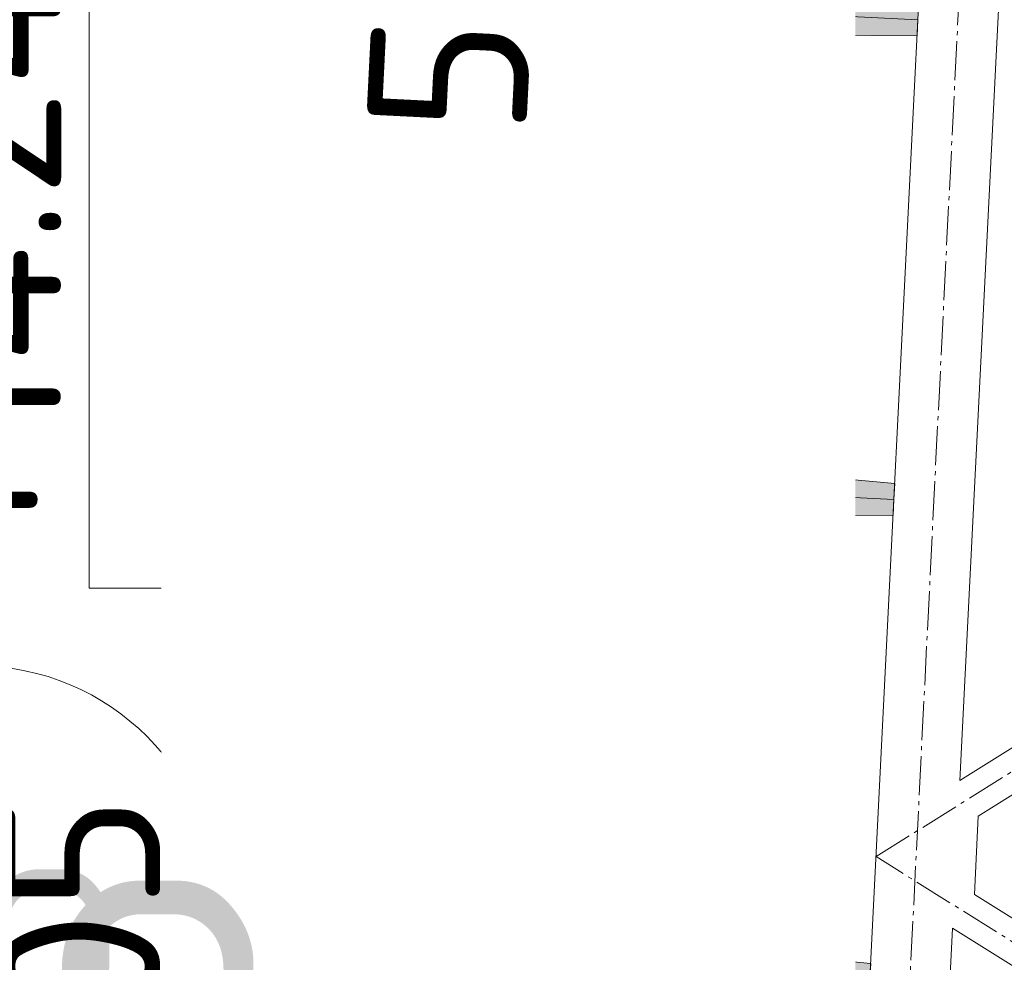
# Model space of a CAD drawing. Header units: millimetres. Extents: x -15830 to 4680139, y -28864 to 2281735.
# Tile 118 of 256: x 117335 to 119794, y 169319 to 171673. Entities that reach past the tile are written whole.
import ezdxf
from ezdxf import colors
from ezdxf.entities.mleader import LeaderData, LeaderLine
from ezdxf.enums import TextEntityAlignment as Align
from ezdxf.math import Vec2, Vec3

# ---------------------------------------------------------------- set-up
doc = ezdxf.new("R2010")
doc.units = ezdxf.units.MM
for name, pattern in [('AM_DIN_G_W050', [13.75, 9.75, -1.5, 1, -1.5]), ('CARKOVANA', [5, 3, -2]), ('DASHDOT', [25.4, 12.7, -6.35, 0, -6.35])]:
    doc.linetypes.add(name, pattern=pattern)
for name, color, linetype in [('0 @ 200', 7, 'Continuous'), ('0 @ 250 (1)', 7, 'Continuous'), ('0 @ 250 (2)', 7, 'Continuous'), ('0 @ 400', 7, 'Continuous'), ('_____detaily', 1, 'Continuous'), ('NWT_UT_ZARIZENI', 4, 'Continuous')]:
    doc.layers.add(name, color=color, linetype=linetype)
for name, color, linetype, lineweight in [('A99_N_kce-pohl', 1, 'Continuous', 9), ('A99_N_kce-rez-sil', 6, 'Continuous', 18), ('A99_N_kce-rez-ten', 4, 'Continuous', 9), ('A99_N_kce-rez-ten @ 200', 4, 'Continuous', 9), ('A99_N_koty-200-vysk', 6, 'Continuous', 9), ('A99_N_sraf', 252, 'Continuous', 0), ('A99_N_txt-popis-50', 240, 'Continuous', 9), ('A99_N_txt-popis-50 @ 200', 240, 'Continuous', 9), ('A99_N_znaceni 200', 5, 'Continuous', 5), ('A99_S_kce-pohl', 7, 'Continuous', 5), ('A99_S_kce-rez-sil', 7, 'Continuous', 15), ('A99_S_kce-rez-ten', 7, 'Continuous', 9), ('A99_S_sraf', 252, 'Continuous', 9)]:
    doc.layers.add(name, color=color, linetype=linetype, lineweight=lineweight)
doc.styles.add('A99_kota', font='isocpeur.ttf', dxfattribs={"height": 2})
doc.styles.add('A99_popis', font='isocpeur.ttf')
doc.styles.add('ad_popis 100', font='isocpeur.ttf', dxfattribs={"height": 200})
doc.linetypes.add('IZOLACE', pattern='A,0.00254,-2.54,[134,ltypeshp.shx,S=2.54,R=0,X=-2.54,Y=0],-5.08,[134,ltypeshp.shx,S=2.54,R=180,X=2.54,Y=0],-2.54', length=10.16254)

# ---------------------------------------------------------------- blocks, each defined once
blk = doc.blocks.new('*U44')
at = {"color": 0, "linetype": 'ByBlock', "lineweight": -2}
blk.add_line((-3, 0), (7, 0), dxfattribs=at)
for points in [[(0, 0), (0, 5.7), (0, 5.7), (9.7, 5.7)], [(-1.75, 1.75), (0, 0), (1.75, 1.75)]]:
    blk.add_lwpolyline(points, dxfattribs=at)
at = {"color": 0, "linetype": 'ByBlock', "lineweight": -2, "style": 'A99_kota'}
for tag, p in [('VYSKA', (9.2, 8.45)), ('POPIS', (9.2, 5.2))]:
    blk.add_attdef(tag, text='', height=2, dxfattribs=at).set_placement(p, align=Align.TOP_RIGHT)
blk = doc.blocks.new('*U772')
at = {"layer": 'A99_N_koty-200-vysk', "lineweight": 5, "xscale": 200, "yscale": 200, "zscale": 200, "rotation": 90.00000000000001}
blk.add_blockref('*U44', (118649, 170253.3), dxfattribs=at)
blk.add_blockref('*U44', (118649, 170253.3), dxfattribs=at)
blk.add_blockref('*U44', (118649, 170253.3), dxfattribs=at)
at = {"layer": 'A99_N_koty-200-vysk', "lineweight": 5}
ref = blk.add_blockref('*U44', (118649, 170253.3), dxfattribs=dict(at, xscale=200, yscale=200, zscale=200, rotation=90.00000000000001))
ref.add_attrib('VYSKA', '+14.245', dxfattribs={"layer": '0 @ 200', "color": 0, "linetype": 'ByBlock', "lineweight": -2, "height": 400, "rotation": 90, "style": 'A99_kota'}).set_placement((117039, 172093.3), align=Align.TOP_RIGHT)
ref = blk.add_blockref('*U44', (118649, 170253.3), dxfattribs=dict(at, xscale=200, yscale=200, zscale=200, rotation=90.00000000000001))
ref.add_attrib('VYSKA', '+14.245', dxfattribs={"layer": '0 @ 250 (1)', "color": 0, "linetype": 'ByBlock', "lineweight": -2, "height": 500, "rotation": 90, "style": 'A99_kota'}).set_placement((117059, 169598.3), align=Align.TOP_RIGHT)
ref = blk.add_blockref('*U44', (118649, 170253.3), dxfattribs=dict(at, xscale=200, yscale=200, zscale=200, rotation=90.00000000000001))
ref.add_attrib('VYSKA', '+14.245', dxfattribs={"layer": '0 @ 250 (2)', "color": 0, "linetype": 'ByBlock', "lineweight": -2, "height": 500, "rotation": 90, "style": 'A99_kota'}).set_placement((117059, 169598.3), align=Align.TOP_RIGHT)
ref = blk.add_blockref('*U44', (118649, 170253.3), dxfattribs=dict(at, xscale=200, yscale=200, zscale=200, rotation=90.00000000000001))
ref.add_attrib('VYSKA', '+14.245', dxfattribs={"layer": '0 @ 400', "color": 0, "linetype": 'ByBlock', "lineweight": -2, "height": 800, "rotation": 90, "style": 'A99_kota'}).set_placement((117119, 169598.3), align=Align.TOP_RIGHT)
blk = doc.blocks.new('Befestiger_gross')
at = {"layer": '_____detaily', "linetype": 'Continuous', "lineweight": -2}
for p, q in [((0.5, 0.5), (0, 0)), ((0.5, 0.5), (0, 0)), ((0.5, -0.5), (0, 0)), ((0.5, -0.5), (0, 0)), ((2.1, 0.5), (0.5, 0.5)), ((2.1, 0.5), (0.5, 0.5)), ((0.6, 0.5), (0.6, 0.5)), ((0.6, 0.5), (0.6, 0.5)), ((0.6, 0.5), (0.6, 0.5)), ((0.6, 0.5), (0.6, 0.5)), ((1.7, -1), (2.3, 1)), ((2.3, 1), (2.1, 0.5)), ((2.3, 1), (2.5, 0.5)), ((2.3, 1), (2.5, 0.5)), ((3.3, 0.5), (2.5, 0.5)), ((3.3, 0.5), (2.5, 0.5)), ((2.9, -1), (3.5, 1)), ((3.5, 1), (3.3, 0.5)), ((3.5, 1), (3.7, 0.5)), ((3.5, 1), (3.7, 0.5)), ((4.5, 0.5), (3.7, 0.5)), ((4.5, 0.5), (3.7, 0.5)), ((4, -1), (4.7, 1)), ((4.5, 0.5), (4.7, 1)), ((4.7, 1), (4.8, 0.5)), ((4.7, 1), (4.8, 0.5)), ((5.7, 0.5), (4.8, 0.5)), ((5.7, 0.5), (4.8, 0.5)), ((5.2, -1), (5.9, 1)), ((5.7, 0.5), (5.9, 1)), ((5.9, 1), (6, 0.5)), ((5.9, 1), (6, 0.5)), ((6.9, 0.5), (6, 0.5)), ((6, 0.5), (6, 0.5)), ((6.9, 0.5), (6, 0.5)), ((6, 0.5), (6, 0.5)), ((6.4, -1), (7, 1)), ((6.9, 0.5), (7, 1)), ((7, 1), (7.2, 0.5)), ((7, 1), (7.2, 0.5)), ((8.1, 0.5), (7.2, 0.5)), ((8.1, 0.5), (7.2, 0.5)), ((7.6, -1), (8.2, 1)), ((8.1, 0.5), (8.2, 1)), ((8.2, 1), (8.4, 0.5)), ((8.2, 1), (8.4, 0.5)), ((9.3, 0.5), (8.4, 0.5)), ((9.3, 0.5), (8.4, 0.5)), ((8.8, -1), (9.4, 1)), ((9.3, 0.5), (9.4, 1)), ((9.4, 1), (9.6, 0.5)), ((9.4, 1), (9.6, 0.5)), ((10.5, 0.5), (9.6, 0.5)), ((10.5, 0.5), (9.6, 0.5)), ((10, -1), (10.6, 1)), ((10.6, 1), (10.5, 0.5)), ((10.6, 1), (10.8, 0.5)), ((10.6, 1), (10.8, 0.5)), ((11.6, 0.5), (10.8, 0.5)), ((11.6, 0.5), (10.8, 0.5)), ((11.2, -1), (11.8, 1)), ((11.8, 1), (11.6, 0.5)), ((11.8, 1), (12, 0.5)), ((11.8, 1), (12, 0.5)), ((12.8, 0.5), (12, 0.5)), ((12.8, 0.5), (12, 0.5)), ((12.4, -1), (13, 1)), ((13, 1), (12.8, 0.5)), ((13, 1), (13.1, 0.5)), ((13, 1), (13.1, 0.5)), ((14, 0.5), (13.1, 0.5)), ((14, 0.5), (13.1, 0.5)), ((13.5, -1), (14.2, 1)), ((14.2, 1), (14, 0.5)), ((14.2, 1), (14.3, 0.5)), ((14.2, 1), (14.3, 0.5)), ((15.2, 0.5), (14.3, 0.5)), ((14.3, 0.5), (14.3, 0.5)), ((15.2, 0.5), (14.3, 0.5)), ((14.3, 0.5), (14.3, 0.5)), ((14.7, -1), (15.4, 1)), ((15.4, 1), (15.2, 0.5)), ((15.4, 1), (15.5, 0.5)), ((15.4, 1), (15.5, 0.5)), ((16.4, 0.5), (15.5, 0.5)), ((16.4, 0.5), (15.5, 0.5)), ((15.9, -1), (16.5, 1)), ((16.5, 1), (16.4, 0.5)), ((16.5, 1), (16.7, 0.5)), ((16.5, 1), (16.7, 0.5)), ((17.6, 0.5), (16.7, 0.5)), ((17.6, 0.5), (16.7, 0.5)), ((17.1, -1), (17.7, 1)), ((17.7, 1), (17.6, 0.5)), ((17.7, 1), (17.9, 0.5)), ((17.7, 1), (17.9, 0.5)), ((18.8, 0.5), (17.9, 0.5)), ((18.8, 0.5), (17.9, 0.5)), ((18.3, -1), (18.9, 1)), ((18.9, 1), (18.8, 0.5)), ((18.9, 1), (19.1, 0.5)), ((18.9, 1), (19.1, 0.5)), ((19.9, 0.5), (19.1, 0.5)), ((19.9, 0.5), (19.1, 0.5)), ((19.5, -1), (20.1, 1.1)), ((20.1, 1.1), (19.9, 0.5)), ((20.1, 1.1), (20.3, 0.5)), ((20.1, 1.1), (20.3, 0.5)), ((21.1, 0.5), (20.3, 0.5)), ((20.3, 0.5), (20.3, 0.5)), ((21.1, 0.5), (20.3, 0.5)), ((20.3, 0.5), (20.3, 0.5)), ((20.7, -1), (21.3, 1.1)), ((21.3, 1.1), (21.1, 0.5)), ((21.3, 1.1), (21.5, 0.5)), ((21.3, 1.1), (21.5, 0.5)), ((22.3, 0.5), (21.5, 0.5)), ((22.3, 0.5), (21.5, 0.5)), ((21.8, -1), (22.5, 1.1)), ((22.5, 1.1), (22.3, 0.5)), ((22.5, 1.1), (22.6, 0.5)), ((22.5, 1.1), (22.6, 0.5)), ((23.5, 0.5), (22.6, 0.5)), ((23.5, 0.5), (22.6, 0.5)), ((23, -1), (23.7, 1.1)), ((23.7, 1.1), (23.5, 0.5)), ((23.7, 1.1), (23.8, 0.5)), ((23.7, 1.1), (23.8, 0.5)), ((24.7, 0.5), (23.8, 0.5)), ((24.7, 0.5), (23.8, 0.5)), ((24.2, -1), (24.9, 1.1)), ((24.9, 1.1), (24.7, 0.5)), ((24.9, 1.1), (25, 0.5)), ((24.9, 1.1), (25, 0.5)), ((25.9, 0.5), (25, 0.5)), ((25.9, 0.5), (25, 0.5)), ((25.4, -1), (26, 1.1)), ((26, 1.1), (25.9, 0.5)), ((26, 1.1), (26.2, 0.5)), ((26, 1.1), (26.2, 0.5)), ((27, 0.5), (26.2, 0.5)), ((27, 0.5), (26.2, 0.5)), ((26.5, -1), (27.2, 1)), ((27.2, 1), (27, 0.5)), ((27.2, 1), (27.3, 0.5)), ((27.2, 1), (27.3, 0.5)), ((28.2, 0.5), (27.3, 0.5)), ((28.2, 0.5), (27.3, 0.5)), ((27.7, -1), (28.4, 1)), ((28.4, 1), (28.2, 0.5)), ((28.4, 1), (28.5, 0.5)), ((28.4, 1), (28.5, 0.5)), ((29.4, 0.5), (28.5, 0.5)), ((28.5, 0.5), (28.5, 0.5)), ((29.4, 0.5), (28.5, 0.5)), ((28.5, 0.5), (28.5, 0.5)), ((28.9, -1), (29.6, 1)), ((29.6, 1), (29.4, 0.5)), ((29.6, 1), (29.7, 0.5)), ((29.6, 1), (29.7, 0.5)), ((30.6, 0.5), (29.7, 0.5)), ((30.6, 0.5), (29.7, 0.5)), ((30.1, -1), (30.7, 1)), ((30.7, 1), (30.6, 0.5)), ((30.7, 1), (30.9, 0.5)), ((30.7, 1), (30.9, 0.5)), ((31.8, 0.5), (30.9, 0.5)), ((31.8, 0.5), (30.9, 0.5)), ((31.3, -1), (31.9, 1)), ((31.9, 1), (31.8, 0.5)), ((31.9, 1), (32.1, 0.5)), ((31.9, 1), (32.1, 0.5)), ((33, 0.5), (32.1, 0.5)), ((33, 0.5), (32.1, 0.5)), ((32.5, -1), (33.1, 1)), ((33.1, 1), (33, 0.5)), ((33.1, 1), (33.3, 0.5)), ((33.1, 1), (33.3, 0.5)), ((34.1, 0.5), (33.3, 0.5)), ((34.1, 0.5), (33.3, 0.5)), ((33.7, -1), (34.3, 1)), ((34.3, 1), (34.1, 0.5)), ((34.3, 1), (34.5, 0.5)), ((34.3, 1), (34.5, 0.5)), ((36.5, 0.5), (34.5, 0.5)), ((36.5, 0.5), (34.5, 0.5)), ((36.5, 0.5), (37.3, 1.4)), ((36.5, 0.5), (37.3, 1.4)), ((37.3, -1.4), (37.3, 1.4)), ((37.3, -1.4), (37.3, 1.4)), ((1.5, -0.5), (0.5, -0.5)), ((1.5, -0.5), (0.5, -0.5)), ((1.5, -0.5), (1.7, -1)), ((1.5, -0.5), (1.7, -1)), ((1.7, -1), (1.8, -0.5)), ((2.7, -0.5), (1.8, -0.5)), ((2.7, -0.5), (1.8, -0.5)), ((2.7, -0.5), (2.9, -1)), ((2.7, -0.5), (2.9, -1)), ((2.9, -1), (3, -0.5)), ((3.9, -0.5), (3, -0.5)), ((3.9, -0.5), (3, -0.5)), ((3.9, -0.5), (4, -1)), ((3.9, -0.5), (4, -1)), ((4.2, -0.5), (4, -1)), ((5.1, -0.5), (4.2, -0.5)), ((5.1, -0.5), (4.2, -0.5)), ((5.1, -0.5), (5.2, -1)), ((5.1, -0.5), (5.2, -1)), ((5.4, -0.5), (5.2, -1)), ((6.3, -0.5), (5.4, -0.5)), ((6.3, -0.5), (5.4, -0.5)), ((6.3, -0.5), (6.4, -1)), ((6.3, -0.5), (6.4, -1)), ((6.6, -0.5), (6.4, -1)), ((7.4, -0.5), (6.6, -0.5)), ((7.4, -0.5), (6.6, -0.5)), ((7.4, -0.5), (7.6, -1)), ((7.4, -0.5), (7.6, -1)), ((7.8, -0.5), (7.6, -1)), ((8.6, -0.5), (7.8, -0.5)), ((8.6, -0.5), (7.8, -0.5)), ((8.6, -0.5), (8.8, -1)), ((8.6, -0.5), (8.8, -1)), ((8.9, -0.5), (8.8, -1)), ((9.8, -0.5), (8.9, -0.5)), ((9.8, -0.5), (8.9, -0.5)), ((9.8, -0.5), (10, -1)), ((9.8, -0.5), (10, -1)), ((10.1, -0.5), (10, -1)), ((11, -0.5), (10.1, -0.5)), ((11, -0.5), (10.1, -0.5)), ((11, -0.5), (11.2, -1)), ((11, -0.5), (11.2, -1)), ((11.3, -0.5), (11.2, -1)), ((12.2, -0.5), (11.3, -0.5)), ((12.2, -0.5), (11.3, -0.5)), ((12.2, -0.5), (12.3, -1)), ((12.2, -0.5), (12.3, -1)), ((12.5, -0.5), (12.3, -1)), ((13.4, -0.5), (12.5, -0.5)), ((13.4, -0.5), (12.5, -0.5)), ((13.4, -0.5), (13.5, -1)), ((13.4, -0.5), (13.5, -1)), ((13.7, -0.5), (13.5, -1)), ((14.6, -0.5), (13.7, -0.5)), ((14.6, -0.5), (13.7, -0.5)), ((14.6, -0.5), (14.7, -1)), ((14.6, -0.5), (14.7, -1)), ((14.9, -0.5), (14.7, -1)), ((15.7, -0.5), (14.9, -0.5)), ((15.7, -0.5), (14.9, -0.5)), ((15.7, -0.5), (15.9, -1)), ((15.7, -0.5), (15.9, -1)), ((16.1, -0.5), (15.9, -1)), ((16.9, -0.5), (16.1, -0.5)), ((16.9, -0.5), (16.1, -0.5)), ((16.9, -0.5), (17.1, -1)), ((16.9, -0.5), (17.1, -1)), ((17.2, -0.5), (17.1, -1)), ((18.1, -0.5), (17.2, -0.5)), ((18.1, -0.5), (17.2, -0.5)), ((18.1, -0.5), (18.3, -1)), ((18.1, -0.5), (18.3, -1)), ((18.4, -0.5), (18.3, -1)), ((19.3, -0.5), (18.4, -0.5)), ((19.3, -0.5), (18.4, -0.5)), ((19.3, -0.5), (19.5, -1)), ((19.3, -0.5), (19.5, -1)), ((19.6, -0.5), (19.5, -1)), ((20.5, -0.5), (19.6, -0.5)), ((20.5, -0.5), (19.6, -0.5)), ((20.5, -0.5), (20.7, -1)), ((20.5, -0.5), (20.7, -1)), ((20.8, -0.5), (20.7, -1)), ((21.7, -0.5), (20.8, -0.5)), ((21.7, -0.5), (20.8, -0.5)), ((21.7, -0.5), (21.8, -1)), ((21.7, -0.5), (21.8, -1)), ((22, -0.5), (21.8, -1)), ((22.9, -0.5), (22, -0.5)), ((22.9, -0.5), (22, -0.5)), ((22.9, -0.5), (23, -1)), ((22.9, -0.5), (23, -1)), ((23.2, -0.5), (23, -1)), ((24.1, -0.5), (23.2, -0.5)), ((24.1, -0.5), (23.2, -0.5)), ((24.1, -0.5), (24.2, -1)), ((24.1, -0.5), (24.2, -1)), ((24.4, -0.5), (24.2, -1)), ((25.3, -0.5), (24.4, -0.5)), ((25.3, -0.5), (24.4, -0.5)), ((25.3, -0.5), (25.4, -1)), ((25.3, -0.5), (25.4, -1)), ((25.6, -0.5), (25.4, -1)), ((26.4, -0.5), (25.6, -0.5)), ((26.4, -0.5), (25.6, -0.5)), ((26.4, -0.5), (26.5, -1)), ((26.4, -0.5), (26.5, -1)), ((26.7, -0.5), (26.5, -1)), ((27.6, -0.5), (26.7, -0.5)), ((27.6, -0.5), (26.7, -0.5)), ((27.6, -0.5), (27.7, -1)), ((27.6, -0.5), (27.7, -1)), ((27.9, -0.5), (27.7, -1)), ((28.8, -0.5), (27.9, -0.5)), ((28.8, -0.5), (27.9, -0.5)), ((28.8, -0.5), (28.9, -1)), ((28.8, -0.5), (28.9, -1)), ((29.1, -0.5), (28.9, -1)), ((30, -0.5), (29.1, -0.5)), ((30, -0.5), (29.1, -0.5)), ((30, -0.5), (30.1, -1)), ((30, -0.5), (30.1, -1)), ((30.3, -0.5), (30.1, -1)), ((31.1, -0.5), (30.3, -0.5)), ((31.1, -0.5), (30.3, -0.5)), ((31.1, -0.5), (31.3, -1)), ((31.1, -0.5), (31.3, -1)), ((31.5, -0.5), (31.3, -1)), ((32.3, -0.5), (31.5, -0.5)), ((32.3, -0.5), (31.5, -0.5)), ((32.3, -0.5), (32.5, -1)), ((32.3, -0.5), (32.5, -1)), ((32.6, -0.5), (32.5, -1)), ((33.5, -0.5), (32.6, -0.5)), ((33.5, -0.5), (32.6, -0.5)), ((33.5, -0.5), (33.7, -1)), ((33.5, -0.5), (33.7, -1)), ((33.8, -0.5), (33.7, -1)), ((36.5, -0.5), (33.8, -0.5)), ((36.5, -0.5), (33.8, -0.5)), ((36.5, -0.5), (37.3, -1.4)), ((36.5, -0.5), (37.3, -1.4))]:
    blk.add_line(p, q, dxfattribs=at)
blk = doc.blocks.new('*U25')
at = {"color": 0, "linetype": 'ByBlock'}
blk.add_line((-3.02, 0), (3.02, 0), dxfattribs=at)
blk.add_circle((0, 0), 3.02, dxfattribs=at)
at = {"color": 0, "linetype": 'ByBlock', "style": 'A99_popis'}
for tag, p in [('KATEGORIE', (0, 1.31)), ('PRVEK', (0, -1.298))]:
    blk.add_attdef(tag, text='', height=2, dxfattribs=at).set_placement(p, align=Align.MIDDLE_CENTER)
blk = doc.blocks.new('*U926')
at = {"layer": 'A99_N_txt-popis-50 @ 200', "lineweight": 9}
ml = blk.add_multileader_mtext('Standard', dxfattribs=at)
ml.set_content('\\A1;{\\C256;odvodňovací systém \\Pbude součásti \\Pdodávky opláštění}', color=1, style='A99_popis')
ml.set_leader_properties(color=256, linetype='ByLayer', lineweight=-1)
ml.build(insert=Vec2(0, 0))
ml.multileader.update_dxf_attribs({"dogleg_length": 1, "arrow_head_size": 300, "scale": 200})
ctx = ml.context
ctx.base_point, ctx.scale, ctx.char_height, ctx.arrow_head_size, ctx.landing_gap_size, ctx.plane_origin, ctx.plane_x_axis, ctx.plane_y_axis = Vec3(117949, 82248.3), 200, 400, 300, 250, Vec3(122104.1, 85760.8), Vec3(0, 1), Vec3(-1, 0)
notes = []
notes.append((ctx, [(1, (1, 1, 0), (117949, 92478.3), (0, -1), 4890, [(0, [(119864.3, 93153.3)], 0, [])])]))
ctx.mtext.insert, ctx.mtext.text_direction, ctx.mtext.rotation, ctx.mtext.width, ctx.mtext.defined_height, ctx.mtext.flow_direction = Vec3(117689, 82498.3), Vec3(0, 1), 1.570796, 5020, 63.5, 5
ctx.mtext.has_bg_fill, ctx.mtext.bg_color, ctx.mtext.bg_scale_factor, ctx.mtext.bg_transparency, ctx.mtext.use_window_bg_color = 1, -1073741824, 1, 0, 1
for ctx, leaders in notes:
    for number, flags, end, landing, length, lines in leaders:
        leader = LeaderData()
        leader.index, (leader.has_last_leader_line, leader.has_dogleg_vector, leader.attachment_direction) = number, flags
        leader.last_leader_point, leader.dogleg_vector, leader.dogleg_length = Vec3(end), Vec3(landing), length
        for number, points, colour, breaks in lines:
            line = LeaderLine()
            line.index, line.vertices, line.color, line.breaks = number, Vec3.list(points), colors.encode_raw_color(colour), breaks
            leader.lines.append(line)
        ctx.leaders.append(leader)

msp = doc.modelspace()

# ---------------------------------------------------------------- hatches: boundary and pattern name
at = {"layer": 'A99_N_kce-rez-ten', "lineweight": 0, "transparency": 33554562}
h = msp.add_hatch(dxfattribs=at)
h.set_pattern_fill('ANSI31', color=1, scale=50)
h.set_pattern_definition([(135, (123068.95, 129326.0855), (-4.4194174, -4.4194174), [])])
h.paths.add_polyline_path([(118508.95, 169435.752), (118508.95, 169340.752), (118488.95, 169340.752), (118488.95, 169428.252)])
at = {"layer": 'A99_N_kce-rez-ten', "lineweight": 0}
for points in [[(118469.667, 169365.752), (118469.667, 169380.752), (118470.667, 169380.752), (118470.667, 169365.752)], [(118511.95, 169365.752), (118511.95, 169380.752), (118510.95, 169380.752), (118510.95, 169365.752)], [(118637.95, 169358.253), (118637.95, 169373.253), (118638.95, 169373.253), (118638.95, 169358.253)]]:
    msp.add_hatch(color=1, dxfattribs=at).paths.add_polyline_path(points)
at = {"layer": 'A99_N_kce-rez-ten', "lineweight": 0, "transparency": 33554562}
h = msp.add_hatch(dxfattribs=at)
h.set_pattern_fill('ANSI31', color=1, scale=50)
h.set_pattern_definition([(135, (123068.95, 129398.5855), (-4.4194174, -4.4194174), [])])
h.paths.add_polyline_path([(118488.95, 169340.752), (118648.95, 169340.752), (118648.95, 169325.752), (118488.95, 169325.752)])
at = {"layer": 'A99_N_kce-rez-ten @ 200', "linetype": 'Continuous', "lineweight": 0}
h = msp.add_hatch(dxfattribs=at)
h.set_pattern_fill('HONEY', color=1, scale=0.25, style=2)
h.set_pattern_definition([(90, (-86191.5497, -886730.248), (-5.41265875, 9.375), [6.25, -12.5]), (210, (-86191.5497, -886730.248), (-5.412658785, -9.37499998), [6.25, -12.5]), (150, (-86191.5497, -886730.248), (-10.825317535, 2e-08), [-12.5, 6.25])])
h.paths.add_polyline_path([(118472.45, 169396.752), (118472.45, 169366.752), (118397.45, 169366.752), (118397.45, 169392.752), (118454.95, 169393.252), (118454.95, 169396.752)])
h = msp.add_hatch(dxfattribs=at)
h.set_pattern_fill('HONEY', color=1, scale=0.25, style=2)
h.set_pattern_definition([(90, (-86071.0497, -886704.248), (-5.41265875, 9.375), [6.25, -12.5]), (210, (-86071.0497, -886704.248), (-5.412658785, -9.37499998), [6.25, -12.5]), (150, (-86071.0497, -886704.248), (-10.825317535, 2e-08), [-12.5, 6.25])])
h.paths.add_polyline_path([(118510.95, 169398.752), (118646.95, 169397.752), (118646.95, 169342.752), (118510.95, 169342.752)])
at = {"layer": 'A99_N_sraf', "lineweight": 0, "transparency": 33554562}
h = msp.add_hatch(dxfattribs=at)
h.set_pattern_fill('HONEY', color=1, scale=75)
h.set_pattern_definition([(272.86, (118990.93, 163436.099), (8.810534, -13.639882), [9.375, -18.75]), (32.86, (118990.93, 163436.099), (7.407217, 14.450087), [9.375, -18.75]), (332.86, (118990.93, 163436.099), (16.217751, 0.810205), [-18.75, 9.375])])
h.paths.add_polyline_path([(118988.231, 169676.377), (118982.167, 169555.007), (118885.428, 169540.971)])
h = msp.add_hatch(dxfattribs=at)
h.set_pattern_fill('HONEY', color=1, scale=75)
h.set_pattern_definition([(0, (-86071.05, 130283.252), (14.0625, 8.11898812), [9.375, -18.75]), (120, (-86071.05, 130283.252), (-14.06249997, 8.11898818), [9.375, -18.75]), (60, (-86071.05, 130283.252), (3e-08, 16.2379763), [-18.75, 9.375])])
h.paths.add_polyline_path([(118508.95, 169400.752), (118508.944, 169439.657), (118664.406, 169508.902), (118675.891, 169429.749), (118648.95, 169400.752)])
at = {"layer": 'A99_S_sraf', "linetype": 'Continuous', "lineweight": 0, "ltscale": 2, "transparency": 33554562}
h = msp.add_hatch(dxfattribs=at)
h.set_pattern_fill('BETON-LEHKY', color=256, scale=10)
h.set_pattern_definition([(137.86, (119497.84, 139899.01), (-26.83778, -29.660305), []), (92.86, (119482.357, 139943.362), (-29.660305, 26.837778), [5, -51.568542]), (137.86, (119482.108, 139948.356), (-26.83778, -29.660305), [5, -35]), (182.86, (119478.4, 139951.71), (-26.837778, -29.660305), [5, -51.568543]), (227.86, (119473.406, 139951.46), (29.660305, -26.83778), [5, -35]), (92.86, (119470.3, 139942.76), (-29.660305, 26.837778), [5, -51.568542]), (137.86, (119474.01, 139939.405), (-26.83778, -29.660305), [5, -35]), (182.86, (119479.002, 139939.655), (-26.837778, -29.660305), [5, -51.568543]), (227.86, (119482.357, 139943.362), (29.660305, -26.83778), [5, -35]), (137.86, (119465.08, 139955.62), (-26.83778, -29.660305), [10, -30])])
h.paths.add_polyline_path([(119452.598, 175364.013), (119159.71, 169501.325), (119214.642, 169498.58), (119507.529, 175361.269)])
at = {"layer": 'A99_S_sraf', "lineweight": 0, "transparency": 33554687}
h = msp.add_hatch(dxfattribs=at)
h.set_pattern_fill('ZELEZOBETON', color=256, scale=10)
h.set_pattern_definition([(135, (122783.95, 111373.25), (-35.35534, -35.35534), []), (135, (122783.95, 111387.394), (-35.35534, -35.35534), []), (135, (122783.95, 111415.68), (-49.497475, -21.213203), [20, -10, 0, -10])])
h.paths.add_polyline_path([(119508.531, 175281.119), (119569.478, 175278.074), (119707.001, 175271.204), (119758.22, 175268.645), (119756.222, 175228.695), (119526.012, 175230.183), (119471.126, 174131.553), (119700.341, 174110.09), (119696.349, 174030.19), (119466.137, 174031.678), (119411.252, 172933.048), (119640.367, 172911.594), (119636.372, 172831.685), (119406.262, 172833.173), (119351.377, 171734.543), (119580.442, 171713.093), (119576.447, 171633.18), (119346.387, 171634.667), (119291.502, 170536.038), (119520.716, 170514.574), (119516.521, 170434.675), (119286.512, 170436.162), (119231.627, 169337.532), (119460.592, 169316.092), (119458.594, 169276.131), (118649.855, 169316.534), (118654.345, 169406.422), (119219.136, 169488.343)])

# ---------------------------------------------------------------- linework, layer by layer
at = {"layer": 'A99_N_kce-pohl'}
msp.add_lwpolyline([(118493.78, 176773.056), (118493.78, 169513.252)], dxfattribs=at)
at = {"layer": 'A99_N_kce-pohl', "lineweight": 0}
msp.add_lwpolyline([(119143.537, 169578.421), (118664.406, 169508.902)], dxfattribs=at)
at = {"layer": 'A99_N_kce-pohl', "linetype": 'Continuous'}
for points in [[(118489.997, 169516.027), (118463.89, 169539.339)], [(118504.915, 169502.705), (118478.274, 169472.869)]]:
    msp.add_lwpolyline(points, dxfattribs=at)
for points in [[(118478.274, 169472.869), (118504.916, 169502.706), (118489.998, 169516.027), (118463.356, 169486.191)], [(118478.074, 169476.399), (118501.386, 169502.506), (118490.197, 169512.497), (118466.885, 169486.39)]]:
    msp.add_lwpolyline(points, close=True, dxfattribs=at)
at = {"layer": 'A99_N_kce-pohl', "lineweight": 5}
for points in [[(118548.95, 169493.252), (118578.95, 169493.252), (118578.95, 169503.252), (118533.95, 169508.252), (118473.95, 169448.252), (118473.95, 169403.252), (118443.95, 169403.252)], [(118488.95, 169323.752), (118488.95, 166583.252)]]:
    msp.add_lwpolyline(points, dxfattribs=at)
at = {"layer": 'A99_N_kce-pohl', "linetype": 'Continuous', "lineweight": 0}
msp.add_lwpolyline([(118664.406, 169508.902), (118508.944, 169439.657), (118508.95, 169400.752), (118648.95, 169400.752), (118675.891, 169429.749)], close=True, dxfattribs=at)
at = {"layer": 'A99_N_kce-pohl', "linetype": 'Continuous', "lineweight": 5}
for radius, start, end in [(4410, 137.907908, 222.092092), (4355, 137.904509, 221.569236)]:
    msp.add_arc((121736.45, 166583.252), radius, start, end, dxfattribs=at)
at = {"layer": 'A99_N_kce-rez-sil', "color": 1, "linetype": 'Continuous', "lineweight": 5}
for radius, start, end in [(4400, 137.907908, 222.092092), (4375, 137.906029, 222.093971)]:
    msp.add_arc((121736.45, 166583.252), radius, start, end, dxfattribs=at)
at = {"layer": 'A99_N_kce-rez-ten', "color": 1, "lineweight": 0}
for p, q in [((118464.369, 169369.667), (118464.369, 169376.753)), ((118467.513, 169377.54), (118465.156, 169377.54)), ((118467.513, 169375.178), (118465.156, 169375.178)), ((118467.437, 169371.241), (118465.156, 169371.242)), ((118467.513, 169371.241), (118465.156, 169371.242)), ((118467.513, 169368.88), (118465.156, 169368.88)), ((118468.305, 169378.21), (118467.805, 169378.21)), ((118467.805, 169368.21), (118467.805, 169378.21)), ((118468.305, 169368.21), (118467.805, 169368.21)), ((118468.667, 169381.252), (118468.305, 169377.54)), ((118468.305, 169368.21), (118468.305, 169378.21)), ((118468.305, 169368.88), (118468.305, 169377.54)), ((118468.305, 169368.88), (118468.667, 169365.252)), ((118469.667, 169381.252), (118468.667, 169381.252)), ((118469.667, 169381.252), (118468.667, 169381.252)), ((118469.667, 169365.252), (118468.667, 169365.252)), ((118469.667, 169365.252), (118468.667, 169365.252)), ((118469.667, 169381.252), (118469.667, 169365.252)), ((118469.667, 169365.752), (118469.667, 169380.752)), ((118469.667, 169380.752), (118470.667, 169380.752)), ((118470.667, 169380.752), (118469.667, 169380.752)), ((118470.667, 169365.752), (118469.667, 169365.752)), ((118470.667, 169380.752), (118470.667, 169365.752)), ((118508.95, 169376.402), (118470.667, 169376.402)), ((118508.95, 169370.102), (118470.667, 169370.102)), ((118510.949, 169380.752), (118511.95, 169380.752)), ((118511.95, 169380.752), (118510.95, 169380.752)), ((118510.95, 169380.752), (118510.95, 169365.752)), ((118510.95, 169365.752), (118511.95, 169365.752)), ((118511.95, 169381.252), (118512.95, 169381.252)), ((118511.95, 169381.252), (118511.95, 169365.252)), ((118511.95, 169381.252), (118512.95, 169381.252)), ((118511.95, 169365.752), (118511.95, 169380.752)), ((118511.95, 169365.252), (118512.95, 169365.252)), ((118511.95, 169365.252), (118512.95, 169365.252)), ((118512.95, 169381.252), (118513.311, 169377.54)), ((118513.312, 169368.88), (118512.95, 169365.252)), ((118513.311, 169378.21), (118513.811, 169378.21)), ((118513.312, 169368.21), (118513.311, 169378.21)), ((118513.312, 169368.88), (118513.311, 169377.54)), ((118513.312, 169368.21), (118513.812, 169368.21)), ((118513.812, 169368.21), (118513.811, 169378.21)), ((118514.104, 169377.54), (118516.461, 169377.54)), ((118514.104, 169375.178), (118516.461, 169375.178)), ((118514.104, 169371.241), (118516.461, 169371.242)), ((118514.104, 169368.88), (118516.461, 169368.88)), ((118514.18, 169371.241), (118516.461, 169371.242)), ((118518.346, 169375.502), (118517.236, 169371.002)), ((118517.236, 169371.002), (118517.755, 169370.102)), ((118517.248, 169369.667), (118517.248, 169376.753)), ((118518.346, 169375.502), (118517.558, 169375.502)), ((118518.866, 169376.402), (118517.755, 169370.102)), ((118518.275, 169371.002), (118517.755, 169370.102)), ((118519.386, 169375.502), (118518.275, 169371.002)), ((118519.036, 169371.002), (118518.275, 169371.002)), ((118518.866, 169376.402), (118518.346, 169375.502)), ((118518.866, 169376.402), (118519.386, 169375.502)), ((118520.146, 169375.502), (118519.036, 169371.002)), ((118519.036, 169371.002), (118519.555, 169370.102)), ((118520.146, 169375.502), (118519.358, 169375.502)), ((118520.666, 169376.402), (118519.555, 169370.102)), ((118520.075, 169371.002), (118519.555, 169370.102)), ((118521.186, 169375.502), (118520.075, 169371.002)), ((118520.836, 169371.002), (118520.075, 169371.002)), ((118520.666, 169376.402), (118520.146, 169375.502)), ((118520.666, 169376.402), (118521.186, 169375.502)), ((118521.946, 169375.502), (118520.836, 169371.002)), ((118520.836, 169371.002), (118521.355, 169370.102)), ((118521.946, 169375.502), (118521.158, 169375.502)), ((118522.466, 169376.402), (118521.355, 169370.102)), ((118521.875, 169371.002), (118521.355, 169370.102)), ((118522.986, 169375.502), (118521.875, 169371.002)), ((118522.636, 169371.002), (118521.875, 169371.002)), ((118522.466, 169376.402), (118521.946, 169375.502)), ((118522.466, 169376.402), (118522.986, 169375.502)), ((118523.746, 169375.502), (118522.636, 169371.002)), ((118522.636, 169371.002), (118523.155, 169370.102)), ((118523.746, 169375.502), (118522.958, 169375.502)), ((118524.266, 169376.402), (118523.155, 169370.102)), ((118523.675, 169371.002), (118523.155, 169370.102)), ((118524.786, 169375.502), (118523.675, 169371.002)), ((118524.436, 169371.002), (118523.675, 169371.002)), ((118524.266, 169376.402), (118523.746, 169375.502)), ((118524.266, 169376.402), (118524.786, 169375.502)), ((118525.546, 169375.502), (118524.436, 169371.002)), ((118524.436, 169371.002), (118524.955, 169370.102)), ((118525.546, 169375.502), (118524.758, 169375.502)), ((118526.066, 169376.402), (118524.955, 169370.102)), ((118525.475, 169371.002), (118524.955, 169370.102)), ((118526.586, 169375.502), (118525.475, 169371.002)), ((118526.236, 169371.002), (118525.475, 169371.002)), ((118526.066, 169376.402), (118525.546, 169375.502)), ((118526.066, 169376.402), (118526.586, 169375.502)), ((118527.346, 169375.502), (118526.236, 169371.002)), ((118526.236, 169371.002), (118526.755, 169370.102)), ((118527.346, 169375.502), (118526.558, 169375.502)), ((118527.866, 169376.402), (118526.755, 169370.102)), ((118527.275, 169371.002), (118526.755, 169370.102)), ((118528.386, 169375.502), (118527.275, 169371.002)), ((118528.036, 169371.002), (118527.275, 169371.002)), ((118527.866, 169376.402), (118527.346, 169375.502)), ((118527.866, 169376.402), (118528.386, 169375.502)), ((118529.146, 169375.502), (118528.036, 169371.002)), ((118528.036, 169371.002), (118528.555, 169370.102)), ((118529.146, 169375.502), (118528.358, 169375.502)), ((118529.666, 169376.402), (118528.555, 169370.102)), ((118529.075, 169371.002), (118528.555, 169370.102)), ((118530.186, 169375.502), (118529.075, 169371.002)), ((118529.836, 169371.002), (118529.075, 169371.002)), ((118529.666, 169376.402), (118529.146, 169375.502)), ((118529.666, 169376.402), (118530.186, 169375.502)), ((118530.186, 169372.42), (118529.836, 169371.002)), ((118529.836, 169371.002), (118530.186, 169370.396)), ((118530.186, 169375.502), (118530.883, 169375.315)), ((118530.186, 169375.502), (118530.186, 169370.396)), ((118530.883, 169371.189), (118530.186, 169371.002)), ((118530.883, 169375.315), (118530.883, 169371.189)), ((118632.652, 169362.168), (118632.653, 169369.253)), ((118635.797, 169370.041), (118633.44, 169370.041)), ((118635.797, 169367.679), (118633.44, 169367.679)), ((118636.589, 169370.711), (118636.089, 169370.711)), ((118636.089, 169360.711), (118636.089, 169370.711)), ((118636.95, 169373.753), (118636.589, 169370.041)), ((118636.589, 169360.711), (118636.589, 169370.711)), ((118636.589, 169361.381), (118636.589, 169370.041)), ((118637.95, 169373.753), (118636.95, 169373.753)), ((118637.95, 169373.753), (118636.95, 169373.753)), ((118637.95, 169373.753), (118637.95, 169357.753)), ((118637.95, 169358.253), (118637.95, 169373.253)), ((118637.95, 169373.253), (118638.95, 169373.253)), ((118638.951, 169373.253), (118637.95, 169373.253)), ((118638.95, 169373.253), (118638.95, 169358.253)), ((118686.234, 169368.903), (118638.95, 169368.903)), ((118686.65, 169368.903), (118685.539, 169362.603)), ((118687.169, 169368.003), (118686.059, 169363.503)), ((118686.65, 169368.903), (118686.13, 169368.003)), ((118686.65, 169368.903), (118687.169, 169368.003)), ((118687.93, 169368.003), (118686.819, 169363.503)), ((118687.93, 169368.003), (118687.142, 169368.003)), ((118688.45, 169368.903), (118687.339, 169362.603)), ((118688.969, 169368.003), (118687.859, 169363.503)), ((118688.45, 169368.903), (118687.93, 169368.003)), ((118688.45, 169368.903), (118688.969, 169368.003)), ((118689.73, 169368.003), (118688.619, 169363.503)), ((118689.73, 169368.003), (118688.942, 169368.003)), ((118690.25, 169368.903), (118689.139, 169362.603)), ((118690.769, 169368.003), (118689.659, 169363.503)), ((118690.25, 169368.903), (118689.73, 169368.003)), ((118690.25, 169368.903), (118690.769, 169368.003)), ((118691.53, 169368.003), (118690.419, 169363.503)), ((118691.53, 169368.003), (118690.742, 169368.003)), ((118692.05, 169368.903), (118690.939, 169362.603)), ((118692.569, 169368.003), (118691.459, 169363.503)), ((118692.05, 169368.903), (118691.53, 169368.003)), ((118692.05, 169368.903), (118692.569, 169368.003)), ((118693.33, 169368.003), (118692.219, 169363.503)), ((118693.33, 169368.003), (118692.542, 169368.003)), ((118693.85, 169368.903), (118692.739, 169362.603)), ((118694.369, 169368.003), (118693.259, 169363.503)), ((118693.85, 169368.903), (118693.33, 169368.003)), ((118693.85, 169368.903), (118694.369, 169368.003)), ((118695.13, 169368.003), (118694.019, 169363.503)), ((118695.13, 169368.003), (118694.342, 169368.003)), ((118695.65, 169368.903), (118694.539, 169362.603)), ((118696.169, 169368.003), (118695.059, 169363.503)), ((118695.65, 169368.903), (118695.13, 169368.003)), ((118695.65, 169368.903), (118696.169, 169368.003)), ((118696.93, 169368.003), (118695.819, 169363.503)), ((118696.93, 169368.003), (118696.142, 169368.003)), ((118697.45, 169368.903), (118696.339, 169362.603)), ((118697.969, 169368.003), (118696.859, 169363.503)), ((118697.45, 169368.903), (118696.93, 169368.003)), ((118697.45, 169368.903), (118697.969, 169368.003)), ((118697.969, 169364.921), (118697.619, 169363.503)), ((118697.969, 169368.003), (118698.667, 169367.816)), ((118697.969, 169368.003), (118697.969, 169362.897)), ((118698.667, 169367.816), (118698.667, 169363.69)), ((118635.721, 169363.742), (118633.44, 169363.743)), ((118635.797, 169363.742), (118633.44, 169363.743)), ((118635.797, 169361.381), (118633.44, 169361.381)), ((118636.589, 169360.711), (118636.089, 169360.711)), ((118636.589, 169361.381), (118636.95, 169357.753)), ((118637.95, 169357.753), (118636.95, 169357.753)), ((118637.95, 169357.753), (118636.95, 169357.753)), ((118638.95, 169358.253), (118637.95, 169358.253)), ((118686.234, 169362.603), (118638.95, 169362.603)), ((118686.819, 169363.503), (118686.059, 169363.503)), ((118686.819, 169363.503), (118687.339, 169362.603)), ((118687.859, 169363.503), (118687.339, 169362.603)), ((118688.619, 169363.503), (118687.859, 169363.503)), ((118688.619, 169363.503), (118689.139, 169362.603)), ((118689.659, 169363.503), (118689.139, 169362.603)), ((118690.419, 169363.503), (118689.659, 169363.503)), ((118690.419, 169363.503), (118690.939, 169362.603)), ((118691.459, 169363.503), (118690.939, 169362.603)), ((118692.219, 169363.503), (118691.459, 169363.503)), ((118692.219, 169363.503), (118692.739, 169362.603)), ((118693.259, 169363.503), (118692.739, 169362.603)), ((118694.019, 169363.503), (118693.259, 169363.503)), ((118694.019, 169363.503), (118694.539, 169362.603)), ((118695.059, 169363.503), (118694.539, 169362.603)), ((118695.819, 169363.503), (118695.059, 169363.503)), ((118695.819, 169363.503), (118696.339, 169362.603)), ((118696.859, 169363.503), (118696.339, 169362.603)), ((118697.619, 169363.503), (118696.859, 169363.503)), ((118697.619, 169363.503), (118697.969, 169362.897)), ((118698.667, 169363.69), (118697.969, 169363.503))]:
    msp.add_line(p, q, dxfattribs=at)
at = {"layer": 'A99_N_kce-rez-ten', "linetype": 'CARKOVANA', "lineweight": 0, "ltscale": 15, "const_width": 5}
for points in [[(119621.45, 175583.252), (119621.45, 175442.995, -0.40066503), (119609.531, 175430.509), (119292.333, 175415.755, 0.38625393), (119266.145, 175389.657), (118980.856, 169679.066), (118881.311, 169547.952), (118662.302, 169516.176), (118481.45, 169435.622), (118481.45, 169325.752)], [(119626.45, 175583.252), (119626.45, 175442.995, -0.40066503), (119609.763, 175425.514), (119292.565, 175410.761, 0.38625393), (119271.139, 175389.408), (118985.772, 169677.273), (118884.056, 169543.298), (118663.705, 169511.327), (118486.45, 169432.375), (118486.45, 169325.752)]]:
    msp.add_lwpolyline(points, format="xyb", dxfattribs=at)
at = {"layer": 'A99_N_kce-rez-ten', "linetype": 'Continuous', "lineweight": 0, "ltscale": 0.5}
for points in [[(119618.95, 175583.252), (119618.95, 175442.995, -0.40066503), (119609.415, 175433.006), (119292.217, 175418.253, 0.38625393), (119263.648, 175389.782), (118978.397, 169679.963), (118879.939, 169550.28), (118661.601, 169518.6), (118478.95, 169437.245), (118478.95, 169325.752)], [(119623.95, 175583.252), (119623.95, 175442.995, -0.40066503), (119609.647, 175428.011), (119292.449, 175413.258, 0.38625393), (119268.642, 175389.532), (118983.314, 169678.17), (118882.683, 169545.625), (118663.004, 169513.751), (118483.95, 169433.999), (118483.95, 169325.752)], [(119628.95, 175583.252), (119628.95, 175442.995, -0.40066503), (119609.88, 175423.017), (119292.682, 175408.263, 0.38625393), (119273.636, 175389.283), (118988.231, 169676.377), (118885.428, 169540.971), (118664.406, 169508.902), (118488.95, 169430.752), (118488.95, 169325.752)]]:
    msp.add_lwpolyline(points, format="xyb", dxfattribs=at)
at = {"layer": 'A99_N_kce-rez-ten', "lineweight": 0}
msp.add_lwpolyline([(119355.329, 175421.188), (119062.852, 169566.714)], dxfattribs=at)
at = {"layer": 'A99_N_kce-rez-ten', "linetype": 'Continuous', "lineweight": 0}
for points in [[(118483.95, 169325.752), (118483.95, 169433.999), (118663.004, 169513.751), (118882.683, 169545.625), (118983.314, 169678.17), (119266.648, 175349.627)], [(118488.95, 169325.752), (118488.95, 169430.752), (118664.406, 169508.902), (118885.428, 169540.971), (118988.231, 169676.377), (119271.642, 175349.377)]]:
    msp.add_lwpolyline(points, dxfattribs=at)
at = {"layer": 'A99_N_kce-rez-ten', "color": 1, "linetype": 'Continuous', "lineweight": 0}
for points in [[(118508.95, 169436.252), (118508.95, 169340.752), (118488.95, 169340.752), (118488.95, 169427.752)], [(118472.45, 169396.752), (118472.45, 169366.752), (118397.45, 169366.752), (118397.45, 169396.752)], [(118454.95, 169396.752), (118454.95, 169393.252), (118397.45, 169393.252), (118397.45, 169396.752)], [(118476.45, 169400.752), (118476.45, 169405.752), (118478.95, 169405.752), (118478.95, 169325.752), (118488.95, 169325.752), (118488.95, 169323.752), (118476.45, 169323.752), (118476.45, 169400.752)], [(118530.95, 169340.752), (118508.95, 169340.752), (118508.95, 169400.752), (118648.95, 169400.752), (118648.95, 169340.752), (118626.95, 169340.752), (118626.95, 169342.752), (118646.95, 169342.752), (118646.95, 169398.752), (118510.95, 169398.752), (118510.95, 169342.752), (118530.95, 169342.752)], [(118648.95, 169325.752), (118488.95, 169325.752), (118488.95, 169340.752), (118648.95, 169340.752)]]:
    msp.add_lwpolyline(points, close=True, dxfattribs=at)
msp.add_lwpolyline([(118476.45, 169352.245), (118476.45, 169397.752, 0.41421356), (118473.45, 169400.752), (118426.45, 169400.752)], format="xyb", dxfattribs=at)
msp.add_lwpolyline([(118426.45, 169400.752), (118426.45, 169396.752), (118472.45, 169396.752), (118472.45, 169350.752), (118476.45, 169350.752)], dxfattribs=at)
at = {"layer": 'A99_N_kce-rez-ten', "color": 1, "linetype": 'DASHDOT', "lineweight": 0, "ltscale": 0.25}
for points in [[(118439.95, 169409.752), (118439.95, 169390.252)], [(118711.45, 169365.753), (118626.45, 169365.752)], [(118519.45, 169349.752), (118519.45, 169320.252)], [(118636.95, 169350.252), (118636.95, 169322.752)]]:
    msp.add_lwpolyline(points, dxfattribs=at)
at = {"layer": 'A99_N_kce-rez-ten', "color": 1, "lineweight": 0}
for points in [[(118653.95, 169370.753), (118701.45, 169370.753), (118701.45, 169365.753)], [(118653.95, 169360.753), (118701.45, 169360.753), (118701.45, 169365.753)]]:
    msp.add_lwpolyline(points, dxfattribs=at)
at = {"layer": 'A99_N_kce-rez-ten', "color": 1, "linetype": 'Continuous', "lineweight": 0}
msp.add_circle((118395.95, 169394.752), 1.5, dxfattribs=at)
at = {"layer": 'A99_N_kce-rez-ten', "color": 1, "lineweight": 0}
for centre, start, end in [((118465.156, 169376.752), 89.996683, 179.996683), ((118465.156, 169375.965), 179.996683, 269.996683), ((118465.156, 169374.391), 89.996683, 179.996683), ((118465.156, 169372.029), 179.996683, 269.996683), ((118465.156, 169370.454), 89.996683, 179.996683), ((118465.156, 169369.667), 179.996683, 269.996683), ((118516.461, 169376.752), 0.003317, 90.003317), ((118516.461, 169375.965), 270.003317, 0.003317), ((118516.461, 169374.391), 0.003317, 90.003317), ((118516.461, 169372.029), 270.003317, 0.003317), ((118516.461, 169370.454), 0.003317, 90.003317), ((118516.461, 169369.667), 270.003317, 0.003317), ((118633.44, 169369.253), 89.996683, 179.996683), ((118633.44, 169368.466), 179.996683, 269.996683), ((118633.44, 169366.892), 89.996683, 179.996683), ((118633.44, 169364.53), 179.996683, 269.996683), ((118633.44, 169362.955), 89.996683, 179.996683), ((118633.44, 169362.168), 179.996683, 269.996683)]:
    msp.add_arc(centre, 0.787, start, end, dxfattribs=at)
for centre, start_param, end_param in [((118467.513, 169378.332), 0.93614471, 1.31374068), ((118467.513, 169375.97), 0.93614471, 1.31374068), ((118467.513, 169374.386), 3.70014138, 4.07773736), ((118467.513, 169372.033), 0.93614471, 1.31374068), ((118467.513, 169370.449), 3.70014138, 4.07773736), ((118467.513, 169368.088), 3.70014138, 4.07773736), ((118635.797, 169370.833), 0.93614471, 1.31374068), ((118635.797, 169368.471), 0.93614471, 1.31374068), ((118635.797, 169366.887), 3.70014138, 4.07773736), ((118635.797, 169364.534), 0.93614471, 1.31374068), ((118635.797, 169362.95), 3.70014138, 4.07773736), ((118635.797, 169360.589), 3.70014138, 4.07773736)]:
    msp.add_ellipse(centre, major_axis=(-0.638, -0.47), ratio=1, start_param=start_param, end_param=end_param, dxfattribs=at)
at = {"layer": 'A99_N_kce-rez-ten', "color": 1, "lineweight": 0, "extrusion": (0, 0, -1)}
for centre, start_param, end_param in [((118514.103, 169378.332), 0.93614471, 1.31374068), ((118514.104, 169375.97), 0.93614471, 1.31374068), ((118514.104, 169374.386), 3.70014138, 4.07773736), ((118514.104, 169372.033), 0.93614471, 1.31374068), ((118514.104, 169370.449), 3.70014138, 4.07773736), ((118514.104, 169368.088), 3.70014138, 4.07773736)]:
    msp.add_ellipse(centre, major_axis=(0.638, -0.47), ratio=1, start_param=start_param, end_param=end_param, dxfattribs=at)
at = {"layer": 'A99_N_koty-200-vysk'}
msp.add_lwpolyline([(118818.46, 172758.756), (118718.669, 170761.247)], dxfattribs=at)
at = {"layer": 'A99_N_sraf', "color": 1, "linetype": 'IZOLACE', "ltscale": 3.8}
for points in [[(119314.685, 175409.287), (119022.51, 169560.861)], [(119394.971, 175413.021), (119103.194, 169572.568)]]:
    msp.add_lwpolyline(points, dxfattribs=at)
at = {"layer": 'A99_N_sraf', "color": 1, "linetype": 'IZOLACE', "lineweight": 0, "ltscale": 4}
msp.add_lwpolyline([(119141.503, 169537.707), (118670.15, 169469.317)], dxfattribs=at)
at = {"layer": 'A99_N_znaceni 200', "lineweight": 5}
msp.add_lwpolyline([(117830.413, 169460.752), (118481.45, 169460.752)], dxfattribs=at)
at = {"layer": 'A99_S_kce-pohl', "lineweight": 5}
for points in [[(119323.95, 166583.252), (119773.95, 175583.252)], [(119683.703, 169773.31), (119814.833, 172395.905)], [(119683.703, 169773.31), (121623.95, 170985.964)], [(119729.294, 169683.879), (121673.95, 170899.29)], [(119719.536, 169488.723), (119729.294, 169683.879)], [(121673.95, 168267.214), (119719.536, 169488.723)], [(121623.95, 168180.54), (119665.273, 169404.713)]]:
    msp.add_lwpolyline(points, dxfattribs=at)
at = {"layer": 'A99_S_kce-pohl', "color": 253, "linetype": 'AM_DIN_G_W050', "lineweight": 0, "ltscale": 10}
for points in [[(119423.826, 166578.258), (119873.826, 175578.258)], [(119473.95, 169583.252), (121873.95, 171083.252), (119623.95, 172583.252), (121873.95, 173883.252)], [(121873.95, 168083.252), (119473.95, 169583.252)]]:
    msp.add_lwpolyline(points, dxfattribs=at)
at = {"layer": 'A99_S_kce-rez-sil', "lineweight": 13}
for points in [[(119518.721, 170474.624), (119520.716, 170514.574), (119291.502, 170536.038), (119346.387, 171634.667), (119576.6, 171633.179), (119578.595, 171673.129), (119578.595, 171673.129)], [(119518.721, 170474.624), (119516.725, 170434.674), (119286.512, 170436.162), (119231.627, 169337.532), (119460.842, 169316.069), (119458.846, 169276.118), (119209.157, 169288.592)]]:
    msp.add_lwpolyline(points, dxfattribs=at)
at = {"layer": 'A99_S_kce-rez-ten', "linetype": 'CARKOVANA', "lineweight": 0, "ltscale": 15}
for points, const_width in [([(119442.61, 175364.512), (119149.011, 169487.581), (118658.95, 169417.102)], 20), ([(119159.318, 169482.209), (119215.747, 169490.393)], 5)]:
    msp.add_lwpolyline(points, dxfattribs=dict(at, const_width=const_width))
at = {"layer": 'A99_S_kce-rez-ten', "lineweight": 0}
for points in [[(119432.623, 175365.011), (119139.469, 169497.008), (118658.95, 169427.291)], [(119452.598, 175364.013), (119158.624, 169479.577), (118658.95, 169407.081)], [(119508.531, 175281.119), (119219.136, 169488.343), (118652.88, 169406.209)], [(119503.538, 175281.368), (119214.322, 169492.699)], [(119159.758, 169479.731), (119158.879, 169484.687), (119218.419, 169493.292)]]:
    msp.add_lwpolyline(points, dxfattribs=at)
at = {"layer": 'A99_S_kce-rez-ten', "linetype": 'CARKOVANA', "ltscale": 15, "const_width": 5}
msp.add_lwpolyline([(119506.034, 175281.244), (119216.596, 169488.48)], dxfattribs=at)
at = {"layer": 'A99_S_kce-rez-ten', "lineweight": 0}
for points in [[(119578.595, 171673.129), (119328.907, 171685.603), (119269.032, 170487.098), (119518.721, 170474.624), (119520.716, 170514.574), (119291.502, 170536.038), (119346.387, 171634.667), (119576.6, 171633.179)], [(119518.721, 170474.624), (119269.032, 170487.098), (119209.157, 169288.592), (119458.846, 169276.118), (119460.842, 169316.069), (119231.627, 169337.532), (119286.512, 170436.162), (119516.725, 170434.674)]]:
    msp.add_lwpolyline(points, close=True, dxfattribs=at)
at = {"layer": 'A99_S_kce-rez-ten', "lineweight": 5}
for points in [[(119421.456, 171634.182), (119366.246, 170529.039)], [(119361.582, 170435.677), (119306.371, 169330.533)], [(119534.457, 166788.385), (119665.273, 169404.713)]]:
    msp.add_lwpolyline(points, dxfattribs=at)

# ---------------------------------------------------------------- block references
at = {"layer": 'A99_N_kce-rez-ten', "color": 1, "linetype": 'Continuous', "lineweight": 0, "xscale": 0.61875, "yscale": 0.61875, "zscale": 0.61875, "rotation": 270.0000000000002}
for p in [(118519.45, 169348.252), (118636.951, 169348.311)]:
    msp.add_blockref('Befestiger_gross', p, dxfattribs=at)
at = {"layer": 'A99_N_znaceni 200', "xscale": 200, "yscale": 200, "zscale": 200, "rotation": 90.00000000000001}
msp.add_blockref('*U25', (117226.45, 169455.752), dxfattribs=at).add_auto_attribs({'KATEGORIE': 'K', 'PRVEK': '05'})
at = {"layer": 'NWT_UT_ZARIZENI'}
msp.add_blockref('*U772', (0, 0), dxfattribs=at)

# ---------------------------------------------------------------- texts
at = {"layer": 'A99_N_koty-200-vysk', "insert": (118236.713, 172137.008), "char_height": 400, "attachment_point": 3, "rotation": 87.14, "style": 'ad_popis 100'}
msp.add_mtext_dynamic_manual_height_columns('5%', width=140, gutter_width=2000, heights=[0], dxfattribs=at)
msp.add_mtext_dynamic_manual_height_columns('5%', width=140, gutter_width=2000, heights=[0], dxfattribs=at)

# ---------------------------------------------------------------- next in the draw order: block references
at = {"layer": 'A99_N_txt-popis-50'}
msp.add_blockref('*U926', (0, 0), dxfattribs=at)

doc.saveas('drawing.dxf')
